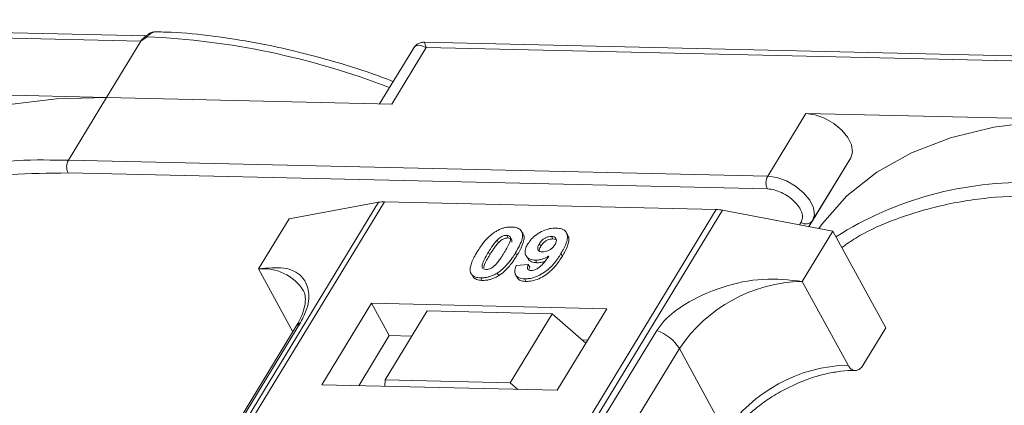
# Model space of a CAD drawing. Header units: millimetres. Extents: x 2098 to 3561, y 550 to 1583.
# Tile 63 of 84: x 3166 to 3214, y 1380 to 1399. Entities that reach past the tile are written whole.
import ezdxf

# ---------------------------------------------------------------- set-up
doc = ezdxf.new("R2010")
doc.units = ezdxf.units.MM

msp = doc.modelspace()

# ---------------------------------------------------------------- linework, layer by layer
at = {"color": 7, "linetype": 'Continuous', "lineweight": 15}
for p, q in [((3172.023, 1398.526), (3137.487, 1399.318)), ((3137.584, 1399.058), (3171.767, 1398.274)), ((3171.767, 1398.274), (3170.086, 1395.512)), ((3172.066, 1398.484), (3171.767, 1398.274)), ((3220.15, 1397.421), (3185.613, 1398.214)), ((3185.084, 1397.916), (3183.435, 1395.205)), ((3184.03, 1395.192), (3185.71, 1397.954)), ((3185.71, 1397.954), (3219.894, 1397.169)), ((3170.086, 1395.512), (3156.143, 1395.832)), ((3168.219, 1392.443), (3170.086, 1395.512)), ((3170.086, 1395.512), (3184.03, 1395.192)), ((3204.269, 1394.727), (3202.402, 1391.658)), ((3218.213, 1394.407), (3204.269, 1394.727)), ((3168.219, 1392.443), (3167.331, 1392.449)), ((3202.402, 1391.658), (3168.219, 1392.443)), ((3206.463, 1392.552), (3204.42, 1389.193)), ((3204.595, 1389.483), (3206.463, 1392.552)), ((3168.204, 1391.821), (3202.388, 1391.036)), ((3183.383, 1390.386), (3161.702, 1354.757)), ((3161.972, 1354.75), (3183.668, 1390.408)), ((3179.005, 1389.581), (3183.383, 1390.386)), ((3183.668, 1390.408), (3199.885, 1390.035)), ((3199.885, 1390.035), (3178.188, 1354.378)), ((3178.521, 1354.371), (3200.201, 1390.001)), ((3200.201, 1390.001), (3205.583, 1388.971)), ((3179.005, 1389.581), (3177.511, 1387.126)), ((3204.419, 1389.194), (3204.595, 1389.483)), ((3190.442, 1388.838), (3190.373, 1388.964)), ((3204.033, 1389.405), (3203.958, 1389.282)), ((3204.089, 1386.516), (3205.583, 1388.971)), ((3205.583, 1388.971), (3208.169, 1384.243)), ((3189.172, 1388.534), (3189.241, 1388.408)), ((3189.644, 1388.767), (3189.713, 1388.641)), ((3191.899, 1388.591), (3191.83, 1388.717)), ((3191.899, 1388.591), (3192.026, 1388.565)), ((3192.629, 1388.773), (3192.56, 1388.899)), ((3191.244, 1388.358), (3191.313, 1388.232)), ((3188.75, 1387.943), (3188.819, 1387.817)), ((3190.143, 1387.781), (3190.074, 1387.908)), ((3190.59, 1387.778), (3190.659, 1387.652)), ((3191.055, 1387.554), (3191.124, 1387.428)), ((3192.366, 1387.752), (3192.297, 1387.878)), ((3177.511, 1387.126), (3179.194, 1384.051)), ((3190.115, 1387.3), (3190.699, 1387.339)), ((3190.699, 1387.339), (3190.768, 1387.213)), ((3187.955, 1386.827), (3188.024, 1386.701)), ((3188.38, 1386.69), (3188.449, 1386.564)), ((3189.187, 1386.924), (3189.256, 1386.798)), ((3190.079, 1386.834), (3190.148, 1386.708)), ((3190.513, 1386.641), (3190.582, 1386.515)), ((3206.33, 1382.418), (3204.089, 1386.516)), ((3183.042, 1385.443), (3180.615, 1381.453)), ((3194.535, 1385.179), (3183.042, 1385.443)), ((3183.042, 1385.443), (3183.904, 1383.867)), ((3192.108, 1381.19), (3194.535, 1385.179)), ((3185.765, 1385.069), (3183.711, 1381.693)), ((3191.87, 1384.929), (3185.765, 1385.069)), ((3189.816, 1381.553), (3191.87, 1384.929)), ((3191.87, 1384.929), (3193.515, 1383.502)), ((3179.358, 1384.321), (3164.045, 1359.155)), ((3164.259, 1359.341), (3179.572, 1384.507)), ((3207.049, 1382.402), (3208.169, 1384.243)), ((3196.976, 1384.108), (3181.663, 1358.942)), ((3183.904, 1383.867), (3182.411, 1381.412)), ((3185.018, 1383.841), (3183.904, 1383.867)), ((3193.601, 1383.644), (3193.344, 1383.65)), ((3182.771, 1358.065), (3198.084, 1383.231)), ((3200.326, 1379.133), (3198.084, 1383.231)), ((3180.615, 1381.453), (3192.108, 1381.19)), ((3183.711, 1381.693), (3183.687, 1381.383)), ((3189.816, 1381.553), (3183.711, 1381.693)), ((3190.184, 1381.234), (3189.816, 1381.553))]:
    msp.add_line(p, q, dxfattribs=at)
at = {"color": 7, "linetype": 'Continuous', "lineweight": 15, "flags": 128}
for points in [[(3172.066, 1398.484), (3172.049, 1398.494), (3172.035, 1398.502), (3172.021, 1398.507), (3172.01, 1398.509), (3172.001, 1398.508), (3171.993, 1398.505), (3171.988, 1398.498), (3171.985, 1398.489)], [(3170.086, 1395.512), (3167.634, 1395.454), (3165.336, 1395.165), (3163.216, 1394.649), (3161.298, 1393.91), (3159.602, 1392.958), (3158.149, 1391.803), (3156.952, 1390.457), (3156.773, 1390.206)], [(3206.463, 1392.552), (3206.551, 1392.843), (3206.503, 1393.188), (3206.321, 1393.557), (3206.022, 1393.919), (3205.632, 1394.241), (3205.184, 1394.496), (3204.716, 1394.663), (3204.269, 1394.727)], [(3218.213, 1394.407), (3215.761, 1394.349), (3213.462, 1394.061), (3211.342, 1393.544), (3209.424, 1392.806), (3207.729, 1391.854), (3206.275, 1390.699), (3205.079, 1389.353), (3204.899, 1389.102)], [(3204.595, 1389.483), (3204.684, 1389.774), (3204.635, 1390.119), (3204.454, 1390.488), (3204.155, 1390.85), (3203.765, 1391.172), (3203.316, 1391.427), (3202.849, 1391.594), (3202.402, 1391.658)]]:
    msp.add_lwpolyline(points, dxfattribs=at)
at = {"color": 7, "linetype": 'Continuous', "lineweight": 15}
for centre, radius, start, end in [((3170.371, 1360.916), 37.606, 68.8867, 87.4164), ((3166.783, 1375.271), 17.186, 88.173, 122.2769), ((3168.812, 1392.118), 0.676, 151.2883, 206.0774), ((3202.995, 1391.333), 0.676, 151.2883, 206.0774), ((3214.91, 1374.167), 17.186, 88.173, 122.2769), ((3183.628, 1389.004), 1.404, 88.3644, 100.0749), ((3199.833, 1388.113), 1.923, 78.9596, 88.4511), ((3204.274, 1389.731), 0.406, 233.4992, 322.3259), ((3177.752, 1384.818), 2.32, 32.7281, 95.9449), ((3204.257, 1379.079), 7.439, 91.2925, 146.0732), ((3179.77, 1384.063), 0.486, 114.0472, 148.0355), ((3196.334, 1382.158), 2.052, 31.4947, 71.765), ((3206.498, 1374.981), 7.439, 91.2925, 146.0732)]:
    msp.add_arc(centre, radius, start, end, dxfattribs=at)
for points, knots in [([(3172.481, 1398.727), (3172.437, 1398.724), (3172.343, 1398.718), (3172.174, 1398.645), (3172.062, 1398.558), (3171.993, 1398.505)], [0, 0, 0, 0, 0.249637, 0.538323, 1, 1, 1, 1]), ([(3172.522, 1398.727), (3172.518, 1398.729), (3172.478, 1398.74), (3172.397, 1398.717), (3172.284, 1398.668), (3172.174, 1398.587), (3172.1, 1398.516), (3172.066, 1398.484)], [0, 0, 0, 0, 0.0330436, 0.2854264, 0.5318753, 0.785768, 1, 1, 1, 1]), ([(3184.098, 1396.296), (3183.843, 1396.393), (3182.909, 1396.751), (3181.275, 1397.262), (3179.199, 1397.822), (3177.106, 1398.26), (3175.031, 1398.559), (3173.495, 1398.711), (3172.679, 1398.717), (3172.521, 1398.718)], [0, 0, 0, 0, 0.0642572, 0.235538, 0.4114542, 0.5906981, 0.772379, 0.9558843, 1, 1, 1, 1]), ([(3172, 1398.508), (3171.987, 1398.499), (3171.962, 1398.48), (3171.936, 1398.461), (3171.924, 1398.452)], [0, 0, 0, 0, 0.518796, 1, 1, 1, 1]), ([(3185.611, 1398.214), (3185.547, 1398.21), (3185.437, 1398.203), (3185.254, 1398.118), (3185.17, 1398.022), (3185.124, 1397.97)], [0, 0, 0, 0, 0.389383, 0.666862, 1, 1, 1, 1]), ([(3185.612, 1398.208), (3185.612, 1398.21), (3185.611, 1398.233), (3185.634, 1398.151), (3185.685, 1398.02), (3185.71, 1397.954)], [0, 0, 0, 0, 0.044603, 0.521109, 1, 1, 1, 1]), ([(3185.71, 1397.954), (3185.571, 1398.01), (3185.354, 1398.098), (3185.159, 1398.03), (3185.088, 1397.916), (3185.056, 1397.865)], [0, 0, 0, 0, 0.498413, 0.772928, 1, 1, 1, 1]), ([(3157.894, 1389.275), (3158.117, 1389.434), (3158.825, 1389.938), (3160.414, 1390.662), (3162.67, 1391.367), (3165.334, 1391.797), (3167.257, 1391.813), (3168.204, 1391.821)], [0, 0, 0, 0, 0.088375, 0.281114, 0.527622, 0.767417, 1, 1, 1, 1]), ([(3202.388, 1391.036), (3202.495, 1391.026), (3202.715, 1391.006), (3203.076, 1390.874), (3203.419, 1390.678), (3203.713, 1390.434), (3203.94, 1390.162), (3204.079, 1389.879), (3204.121, 1389.612), (3204.062, 1389.473), (3204.033, 1389.405)], [0, 0, 0, 0, 0.1222496, 0.25, 0.3777504, 0.5, 0.6222496, 0.75, 0.8777504, 1, 1, 1, 1]), ([(3206.02, 1388.171), (3206.243, 1388.33), (3206.952, 1388.834), (3208.54, 1389.558), (3210.797, 1390.263), (3213.461, 1390.692), (3215.384, 1390.708), (3216.331, 1390.716)], [0, 0, 0, 0, 0.088375, 0.281114, 0.527622, 0.767417, 1, 1, 1, 1]), ([(3188.198, 1387.956), (3188.249, 1388.038), (3188.366, 1388.224), (3188.616, 1388.547), (3188.874, 1388.804), (3189.066, 1388.929), (3189.086, 1388.942)], [0, 0, 0, 0, 0.236731, 0.537555, 0.949668, 1, 1, 1, 1]), ([(3189.086, 1388.942), (3189.137, 1388.972), (3189.24, 1389.033), (3189.404, 1389.101), (3189.571, 1389.149), (3189.707, 1389.17), (3189.814, 1389.177), (3189.867, 1389.176), (3189.893, 1389.176)], [0, 0, 0, 0, 0.193776, 0.3936, 0.587864, 0.788908, 0.894169, 1, 1, 1, 1]), ([(3189.893, 1389.176), (3189.987, 1389.168), (3190.174, 1389.151), (3190.353, 1389.023), (3190.439, 1388.839), (3190.395, 1388.466), (3190.21, 1388.145), (3190.074, 1387.908)], [0, 0, 0, 0, 0.147566, 0.296688, 0.431278, 0.580404, 1, 1, 1, 1]), ([(3190.677, 1388.347), (3190.733, 1388.429), (3190.845, 1388.595), (3191.106, 1388.825), (3191.418, 1389.002), (3191.757, 1389.115), (3191.961, 1389.123), (3192.068, 1389.126)], [0, 0, 0, 0, 0.197927, 0.397728, 0.597413, 0.790584, 1, 1, 1, 1]), ([(3192.068, 1389.126), (3192.161, 1389.118), (3192.348, 1389.1), (3192.531, 1388.97), (3192.627, 1388.778), (3192.599, 1388.446), (3192.448, 1388.132), (3192.318, 1387.914), (3192.297, 1387.878)], [0, 0, 0, 0, 0.148288, 0.297745, 0.443713, 0.607791, 0.934708, 1, 1, 1, 1]), ([(3188.75, 1387.943), (3188.776, 1387.984), (3188.826, 1388.066), (3188.898, 1388.176), (3188.965, 1388.275), (3189.028, 1388.362), (3189.095, 1388.449), (3189.146, 1388.505), (3189.172, 1388.534)], [0, 0, 0, 0, 0.205942, 0.411959, 0.558149, 0.704502, 0.851801, 1, 1, 1, 1]), ([(3189.172, 1388.534), (3189.215, 1388.576), (3189.284, 1388.644), (3189.409, 1388.719), (3189.523, 1388.758), (3189.6, 1388.767), (3189.64, 1388.767), (3189.644, 1388.767)], [0, 0, 0, 0, 0.334804, 0.542561, 0.750382, 0.970721, 1, 1, 1, 1]), ([(3189.241, 1388.408), (3189.284, 1388.45), (3189.353, 1388.518), (3189.478, 1388.593), (3189.592, 1388.632), (3189.669, 1388.64), (3189.709, 1388.641), (3189.713, 1388.641)], [0, 0, 0, 0, 0.334804, 0.542561, 0.750382, 0.970721, 1, 1, 1, 1]), ([(3189.644, 1388.767), (3189.683, 1388.763), (3189.753, 1388.755), (3189.819, 1388.706), (3189.845, 1388.613), (3189.811, 1388.443), (3189.689, 1388.202), (3189.579, 1388.018), (3189.524, 1387.925)], [0, 0, 0, 0, 0.104614, 0.188814, 0.273512, 0.444127, 0.719481, 1, 1, 1, 1]), ([(3189.713, 1388.641), (3189.752, 1388.637), (3189.822, 1388.629), (3189.887, 1388.58), (3189.91, 1388.512), (3189.898, 1388.459), (3189.892, 1388.432)], [0, 0, 0, 0, 0.293658, 0.530016, 0.767769, 1, 1, 1, 1]), ([(3190.143, 1387.781), (3190.191, 1387.863), (3190.341, 1388.119), (3190.486, 1388.457), (3190.508, 1388.734), (3190.447, 1388.81), (3190.43, 1388.831)], [0, 0, 0, 0, 0.220552, 0.687786, 0.91457, 1, 1, 1, 1]), ([(3191.244, 1388.358), (3191.279, 1388.411), (3191.336, 1388.496), (3191.456, 1388.605), (3191.575, 1388.669), (3191.705, 1388.712), (3191.785, 1388.715), (3191.83, 1388.717)], [0, 0, 0, 0, 0.2913202, 0.4655393, 0.6416315, 0.798664, 1, 1, 1, 1]), ([(3191.313, 1388.232), (3191.348, 1388.285), (3191.405, 1388.37), (3191.525, 1388.478), (3191.644, 1388.543), (3191.774, 1388.585), (3191.854, 1388.589), (3191.899, 1388.591)], [0, 0, 0, 0, 0.29132, 0.465539, 0.641632, 0.798664, 1, 1, 1, 1]), ([(3191.83, 1388.717), (3191.876, 1388.712), (3191.969, 1388.7), (3192.05, 1388.626), (3192.083, 1388.527), (3192.056, 1388.414), (3192.015, 1388.34), (3191.996, 1388.305)], [0, 0, 0, 0, 0.207955, 0.420406, 0.62732, 0.827707, 1, 1, 1, 1]), ([(3192.366, 1387.752), (3192.414, 1387.834), (3192.559, 1388.081), (3192.687, 1388.415), (3192.695, 1388.679), (3192.632, 1388.751), (3192.618, 1388.766)], [0, 0, 0, 0, 0.2271221, 0.6848597, 0.9348975, 1, 1, 1, 1]), ([(3188.819, 1387.817), (3188.845, 1387.858), (3188.895, 1387.94), (3188.967, 1388.05), (3189.034, 1388.149), (3189.097, 1388.236), (3189.164, 1388.323), (3189.215, 1388.379), (3189.241, 1388.408)], [0, 0, 0, 0, 0.2059417, 0.4119594, 0.558149, 0.7045024, 0.8518015, 1, 1, 1, 1]), ([(3191.055, 1387.554), (3190.963, 1387.564), (3190.776, 1387.583), (3190.605, 1387.722), (3190.527, 1387.914), (3190.56, 1388.134), (3190.642, 1388.282), (3190.677, 1388.347)], [0, 0, 0, 0, 0.210189, 0.421773, 0.623603, 0.837034, 1, 1, 1, 1]), ([(3191.398, 1387.961), (3191.351, 1387.966), (3191.265, 1387.974), (3191.183, 1388.035), (3191.152, 1388.117), (3191.172, 1388.229), (3191.217, 1388.31), (3191.244, 1388.358)], [0, 0, 0, 0, 0.213937, 0.398075, 0.583091, 0.751666, 1, 1, 1, 1]), ([(3191.231, 1388.01), (3191.233, 1388.036), (3191.24, 1388.107), (3191.285, 1388.183), (3191.313, 1388.232)], [0, 0, 0, 0, 0.366323, 1, 1, 1, 1]), ([(3191.996, 1388.305), (3191.963, 1388.257), (3191.908, 1388.175), (3191.783, 1388.073), (3191.656, 1388.008), (3191.521, 1387.965), (3191.439, 1387.962), (3191.398, 1387.961)], [0, 0, 0, 0, 0.2673945, 0.4472142, 0.6271221, 0.8130653, 1, 1, 1, 1]), ([(3187.876, 1386.957), (3187.868, 1386.991), (3187.852, 1387.06), (3187.863, 1387.207), (3187.913, 1387.397), (3188.003, 1387.605), (3188.101, 1387.792), (3188.166, 1387.901), (3188.198, 1387.956)], [0, 0, 0, 0, 0.1184406, 0.2393457, 0.4595932, 0.6849248, 0.8422399, 1, 1, 1, 1]), ([(3188.629, 1387.099), (3188.583, 1387.105), (3188.509, 1387.115), (3188.45, 1387.171), (3188.432, 1387.267), (3188.468, 1387.437), (3188.593, 1387.676), (3188.698, 1387.854), (3188.75, 1387.943)], [0, 0, 0, 0, 0.1253702, 0.2022903, 0.2791788, 0.4647576, 0.7305818, 1, 1, 1, 1]), ([(3188.522, 1387.185), (3188.526, 1387.218), (3188.541, 1387.334), (3188.665, 1387.551), (3188.768, 1387.728), (3188.819, 1387.817)], [0, 0, 0, 0, 0.166989, 0.580698, 1, 1, 1, 1]), ([(3189.524, 1387.925), (3189.499, 1387.884), (3189.448, 1387.802), (3189.377, 1387.691), (3189.309, 1387.592), (3189.246, 1387.505), (3189.179, 1387.418), (3189.127, 1387.361), (3189.101, 1387.332)], [0, 0, 0, 0, 0.20527, 0.410616, 0.55715, 0.703844, 0.851471, 1, 1, 1, 1]), ([(3190.074, 1387.908), (3190.022, 1387.826), (3189.905, 1387.64), (3189.661, 1387.322), (3189.404, 1387.067), (3189.214, 1386.942), (3189.187, 1386.924)], [0, 0, 0, 0, 0.237281, 0.538591, 0.932677, 1, 1, 1, 1]), ([(3189.256, 1386.798), (3189.304, 1386.831), (3189.402, 1386.897), (3189.565, 1387.036), (3189.738, 1387.214), (3189.898, 1387.415), (3190.032, 1387.605), (3190.106, 1387.723), (3190.143, 1387.781)], [0, 0, 0, 0, 0.118595, 0.239509, 0.447458, 0.659935, 0.829685, 1, 1, 1, 1]), ([(3192.297, 1387.878), (3192.245, 1387.796), (3192.089, 1387.55), (3191.816, 1387.21), (3191.426, 1386.903), (3191.064, 1386.723), (3190.747, 1386.644), (3190.575, 1386.642), (3190.513, 1386.641)], [0, 0, 0, 0, 0.142337, 0.429127, 0.589943, 0.751205, 0.909895, 1, 1, 1, 1]), ([(3190.582, 1386.515), (3190.683, 1386.518), (3190.885, 1386.526), (3191.22, 1386.636), (3191.55, 1386.814), (3191.927, 1387.128), (3192.18, 1387.457), (3192.328, 1387.692), (3192.366, 1387.752)], [0, 0, 0, 0, 0.14324, 0.28761, 0.430449, 0.591135, 0.89544, 1, 1, 1, 1]), ([(3190.671, 1387.658), (3190.684, 1387.629), (3190.726, 1387.534), (3190.887, 1387.449), (3191.054, 1387.434), (3191.124, 1387.428)], [0, 0, 0, 0, 0.20752, 0.66568, 1, 1, 1, 1]), ([(3190.833, 1387.048), (3190.874, 1387.051), (3190.956, 1387.056), (3191.102, 1387.114), (3191.266, 1387.216), (3191.48, 1387.436), (3191.61, 1387.621), (3191.7, 1387.748)], [0, 0, 0, 0, 0.112015, 0.224355, 0.367768, 0.565827, 1, 1, 1, 1]), ([(3191.7, 1387.748), (3191.648, 1387.719), (3191.544, 1387.659), (3191.405, 1387.607), (3191.295, 1387.578), (3191.214, 1387.562), (3191.133, 1387.554), (3191.081, 1387.554), (3191.055, 1387.554)], [0, 0, 0, 0, 0.243491, 0.496266, 0.61821, 0.741704, 0.870158, 1, 1, 1, 1]), ([(3191.124, 1387.428), (3191.174, 1387.429), (3191.274, 1387.431), (3191.407, 1387.46), (3191.485, 1387.487), (3191.507, 1387.495)], [0, 0, 0, 0, 0.409454, 0.83528, 1, 1, 1, 1]), ([(3179.572, 1384.507), (3179.69, 1384.742), (3179.991, 1385.341), (3180.003, 1386.136), (3179.648, 1386.841), (3178.834, 1387.256), (3177.95, 1387.169), (3177.511, 1387.126)], [0, 0, 0, 0, 0.125713, 0.321276, 0.524466, 0.763484, 1, 1, 1, 1]), ([(3189.101, 1387.332), (3189.058, 1387.29), (3188.989, 1387.223), (3188.865, 1387.147), (3188.753, 1387.109), (3188.675, 1387.099), (3188.635, 1387.099), (3188.629, 1387.099)], [0, 0, 0, 0, 0.333678, 0.540413, 0.747264, 0.961209, 1, 1, 1, 1]), ([(3190.513, 1386.641), (3190.42, 1386.65), (3190.251, 1386.666), (3190.093, 1386.783), (3190.024, 1386.959), (3190.053, 1387.143), (3190.101, 1387.266), (3190.115, 1387.3)], [0, 0, 0, 0, 0.2427882, 0.4388655, 0.6348012, 0.9009361, 1, 1, 1, 1]), ([(3190.699, 1387.339), (3190.678, 1387.289), (3190.647, 1387.214), (3190.658, 1387.124), (3190.704, 1387.074), (3190.769, 1387.052), (3190.815, 1387.049), (3190.833, 1387.048)], [0, 0, 0, 0, 0.3447142, 0.5290593, 0.7142089, 0.8921959, 1, 1, 1, 1]), ([(3190.728, 1387.071), (3190.731, 1387.097), (3190.735, 1387.143), (3190.758, 1387.192), (3190.768, 1387.213)], [0, 0, 0, 0, 0.569737, 1, 1, 1, 1]), ([(3188.38, 1386.69), (3188.333, 1386.692), (3188.238, 1386.697), (3188.112, 1386.727), (3188.004, 1386.778), (3187.937, 1386.841), (3187.897, 1386.903), (3187.883, 1386.939), (3187.876, 1386.957)], [0, 0, 0, 0, 0.192635, 0.388697, 0.582015, 0.783044, 0.890959, 1, 1, 1, 1]), ([(3188.028, 1386.703), (3188.04, 1386.689), (3188.075, 1386.65), (3188.167, 1386.607), (3188.272, 1386.579), (3188.37, 1386.567), (3188.423, 1386.565), (3188.449, 1386.564)], [0, 0, 0, 0, 0.143925, 0.415852, 0.697483, 0.848301, 1, 1, 1, 1]), ([(3189.187, 1386.924), (3189.136, 1386.894), (3189.033, 1386.833), (3188.869, 1386.765), (3188.702, 1386.717), (3188.567, 1386.696), (3188.459, 1386.689), (3188.407, 1386.69), (3188.38, 1386.69)], [0, 0, 0, 0, 0.193769, 0.393564, 0.587886, 0.789131, 0.894283, 1, 1, 1, 1]), ([(3188.449, 1386.564), (3188.498, 1386.564), (3188.596, 1386.565), (3188.755, 1386.588), (3188.921, 1386.632), (3189.061, 1386.69), (3189.173, 1386.748), (3189.228, 1386.781), (3189.256, 1386.798)], [0, 0, 0, 0, 0.193594, 0.390501, 0.584817, 0.78683, 0.892868, 1, 1, 1, 1]), ([(3190.151, 1386.71), (3190.187, 1386.662), (3190.256, 1386.57), (3190.43, 1386.523), (3190.544, 1386.517), (3190.582, 1386.515)], [0, 0, 0, 0, 0.4158523, 0.8021376, 1, 1, 1, 1]), ([(3204.089, 1386.516), (3203.458, 1386.584), (3202.197, 1386.721), (3200.151, 1386.297), (3198.517, 1385.547), (3197.454, 1384.761), (3197.105, 1384.284), (3196.976, 1384.108)], [0, 0, 0, 0, 0.249096, 0.498243, 0.745205, 0.90541, 1, 1, 1, 1]), ([(3179.695, 1386.07), (3179.707, 1386.055), (3179.775, 1385.962), (3179.812, 1385.758), (3179.795, 1385.353), (3179.661, 1384.872), (3179.455, 1384.5), (3179.355, 1384.32)], [0, 0, 0, 0, 0.054359, 0.333223, 0.559722, 0.78604, 1, 1, 1, 1]), ([(3207.049, 1382.402), (3207.003, 1382.34), (3206.911, 1382.216), (3206.74, 1382.14), (3206.568, 1382.162), (3206.426, 1382.265), (3206.358, 1382.375), (3206.33, 1382.418)], [0, 0, 0, 0, 0.2146939, 0.4293877, 0.6440816, 0.8587754, 1, 1, 1, 1]), ([(3203.114, 1381.167), (3203.464, 1381.343), (3203.956, 1381.59), (3204.694, 1381.849), (3205.308, 1382.019), (3205.991, 1382.128), (3206.457, 1382.169), (3206.666, 1382.151), (3206.681, 1382.149)], [0, 0, 0, 0, 0.288391, 0.40474, 0.594322, 0.785544, 0.984773, 1, 1, 1, 1]), ([(3200.375, 1378.694), (3200.424, 1378.78), (3200.594, 1379.079), (3201.001, 1379.557), (3201.528, 1380.071), (3202.083, 1380.52), (3202.61, 1380.881), (3202.979, 1381.091), (3203.114, 1381.167)], [0, 0, 0, 0, 0.097286, 0.340622, 0.525469, 0.686972, 0.885597, 1, 1, 1, 1])]:
    msp.add_open_spline(points, degree=3, knots=knots, dxfattribs=at)
msp.add_open_spline([(3171.767, 1398.274), (3171.8, 1398.321), (3171.865, 1398.416), (3171.945, 1398.465), (3171.985, 1398.489)], degree=3, dxfattribs=at)

doc.saveas('drawing.dxf')
